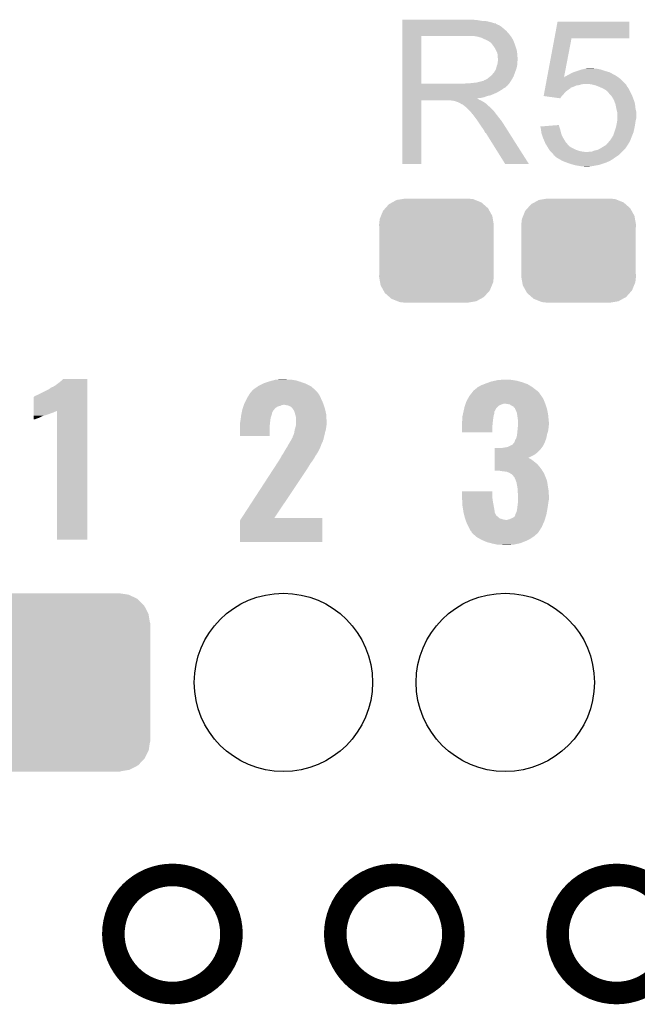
# Model space of a CAD drawing. Extents: x -0.05 to 0.95, y -0.15 to 1.54.
# Tile 19 of 27: x 0.23 to 0.4, y 0.96 to 1.22. Entities that reach past the tile are written whole.
import ezdxf

# ---------------------------------------------------------------- set-up
doc = ezdxf.new("R2010")
doc.units = 0
doc.layers.get('0').update_dxf_attribs({"linetype": 'CONTINUOUS'})
for name, color, linetype in [('AMBIENT_26_CLICK_V100_GKO', 5, 'CONTINUOUS'), ('AMBIENT_26_CLICK_V100_GTO', 14, 'CONTINUOUS'), ('AMBIENT_26_CLICK_V100_GTS', 12, 'CONTINUOUS')]:
    doc.layers.add(name, color=color, linetype=linetype)

# ---------------------------------------------------------------- blocks, each defined once
blk = doc.blocks.new('CUSTOM_62')
for points in [[(-0.01175, 0.01282), (-0.01057, 0.01347), (0.01194, 0.01282), (0.01032, 0.01347)], [(-0.01057, 0.01347), (-0.0092, 0.01369), (0.01032, 0.01347), (0.00976, 0.01369)], [(-0.0092, 0.01369), (-0.00825, 0.01385), (0.00976, 0.01369), (0.00825, 0.01385)], [(-0.01475, 0.00922), (-0.01419, 0.01059), (0.01485, 0.00922), (0.01409, 0.01059)], [(-0.01419, 0.01059), (-0.01358, 0.01127), (0.01409, 0.01059), (0.01371, 0.01127)], [(-0.01358, 0.01127), (-0.01263, 0.01234), (0.01371, 0.01127), (0.01249, 0.01234)], [(-0.01263, 0.01234), (-0.01175, 0.01282), (0.01249, 0.01234), (0.01194, 0.01282)], [(-0.01525, 0.0069), (-0.01508, 0.00841), (0.01525, 0.0069), (0.01499, 0.00841)], [(-0.01508, 0.00841), (-0.01475, 0.00922), (0.01499, 0.00841), (0.01485, 0.00922)], [(-0.0152, 0.00607), (-0.01525, 0.0069), (0.0152, 0.00607), (0.01525, 0.0069)], [(-0.0152, -0.00607), (-0.0152, 0.00607), (0.0152, -0.00607), (0.0152, 0.00607)], [(-0.01525, -0.0069), (-0.0152, -0.00607), (0.01525, -0.0069), (0.0152, -0.00607)], [(-0.01499, -0.00841), (-0.01525, -0.0069), (0.01508, -0.00841), (0.01525, -0.0069)], [(-0.01485, -0.00922), (-0.01499, -0.00841), (0.01475, -0.00922), (0.01508, -0.00841)], [(-0.01409, -0.01059), (-0.01485, -0.00922), (0.01419, -0.01059), (0.01475, -0.00922)], [(-0.01371, -0.01127), (-0.01409, -0.01059), (0.01358, -0.01127), (0.01419, -0.01059)], [(-0.01249, -0.01234), (-0.01371, -0.01127), (0.01263, -0.01234), (0.01358, -0.01127)], [(-0.01194, -0.01282), (-0.01249, -0.01234), (0.01175, -0.01282), (0.01263, -0.01234)], [(-0.01032, -0.01347), (-0.01194, -0.01282), (0.01057, -0.01347), (0.01175, -0.01282)], [(-0.00976, -0.01369), (-0.01032, -0.01347), (0.0092, -0.01369), (0.01057, -0.01347)], [(-0.00825, -0.01385), (-0.00976, -0.01369), (0.00825, -0.01385), (0.0092, -0.01369)]]:
    blk.add_solid(points)
blk = doc.blocks.new('ROUND_32')
blk.add_circle((0, 0), 0.0237)
blk = doc.blocks.new('CUSTOM_35')
for points in [[(-0.0178, 0.02331), (-0.01575, 0.02365), (0.01801, 0.02331), (0.01575, 0.02365)], [(-0.01575, 0.02365), (-0.01575, 0.0237), (0.01575, 0.02365), (0.01575, 0.0237)], [(-0.02202, 0.02046), (-0.02046, 0.02207), (0.02207, 0.02046), (0.02041, 0.02207)], [(-0.02046, 0.02207), (-0.02019, 0.02221), (0.02041, 0.02207), (0.02027, 0.02221)], [(-0.02019, 0.02221), (-0.01823, 0.02324), (0.02027, 0.02221), (0.01815, 0.02324)], [(-0.01823, 0.02324), (-0.0178, 0.02331), (0.01815, 0.02324), (0.01801, 0.02331)], [(-0.0232, 0.01823), (-0.02221, 0.02027), (0.02324, 0.01823), (0.02217, 0.02027)], [(-0.02221, 0.02027), (-0.02202, 0.02046), (0.02217, 0.02027), (0.02207, 0.02046)], [(-0.0237, -0.01575), (-0.0237, 0.01575), (0.0237, -0.01575), (0.0237, 0.01575)], [(-0.02365, 0.01575), (-0.02331, 0.01801), (0.02365, 0.01575), (0.02327, 0.01801)], [(-0.02331, 0.01801), (-0.0232, 0.01823), (0.02327, 0.01801), (0.02324, 0.01823)], [(-0.02327, -0.01801), (-0.02365, -0.01575), (0.02331, -0.01801), (0.02365, -0.01575)], [(-0.02324, -0.01823), (-0.02327, -0.01801), (0.0232, -0.01823), (0.02331, -0.01801)], [(-0.02217, -0.02027), (-0.02324, -0.01823), (0.02221, -0.02027), (0.0232, -0.01823)], [(-0.02207, -0.02046), (-0.02217, -0.02027), (0.02202, -0.02046), (0.02221, -0.02027)], [(-0.02041, -0.02207), (-0.02207, -0.02046), (0.02046, -0.02207), (0.02202, -0.02046)], [(-0.02027, -0.02221), (-0.02041, -0.02207), (0.02019, -0.02221), (0.02046, -0.02207)], [(-0.01815, -0.02324), (-0.02027, -0.02221), (0.01823, -0.02324), (0.02019, -0.02221)], [(-0.01801, -0.02331), (-0.01815, -0.02324), (0.0178, -0.02331), (0.01823, -0.02324)], [(-0.01575, -0.02365), (-0.01801, -0.02331), (0.01575, -0.02365), (0.0178, -0.02331)], [(-0.01575, -0.0237), (-0.01575, -0.02365), (0.01575, -0.0237), (0.01575, -0.02365)]]:
    blk.add_solid(points)

msp = doc.modelspace()

# ---------------------------------------------------------------- linework, layer by layer
at = {"layer": 'AMBIENT_26_CLICK_V100_GKO', "const_width": 0.006}
for points in [[(0.2582, 0.9803, 1), (0.2896, 0.9803, 1)], [(0.3172, 0.9803, 1), (0.3486, 0.9803, 1)], [(0.3763, 0.9803, 1), (0.4077, 0.9803, 1)]]:
    msp.add_lwpolyline(points, format="xyb", close=True, dxfattribs=at)
at = {"layer": 'AMBIENT_26_CLICK_V100_GTO'}
for points in [[(0.335, 1.2233), (0.335, 1.2234), (0.3549, 1.2233), (0.3538, 1.2234)], [(0.335, 1.2231), (0.335, 1.2233), (0.3561, 1.2231), (0.3549, 1.2233)], [(0.335, 1.223), (0.335, 1.2231), (0.3575, 1.223), (0.3561, 1.2231)], [(0.335, 1.2227), (0.335, 1.223), (0.3587, 1.2227), (0.3575, 1.223)], [(0.335, 1.2225), (0.335, 1.2227), (0.3593, 1.2225), (0.3587, 1.2227)], [(0.37546, 1.2184), (0.3763, 1.2229), (0.3954, 1.2184), (0.3954, 1.2229)], [(0.3763, 1.2229), (0.3763, 1.2229), (0.3954, 1.2229), (0.3763, 1.2229)], [(0.335, 1.2224), (0.335, 1.2225), (0.3598, 1.2224), (0.3593, 1.2225)], [(0.335, 1.2223), (0.335, 1.2224), (0.3599, 1.2223), (0.3599, 1.2224)], [(0.335, 1.2224), (0.335, 1.2224), (0.3599, 1.2224), (0.3598, 1.2224)], [(0.335, 1.2221), (0.335, 1.2223), (0.3603, 1.2221), (0.3599, 1.2223)], [(0.335, 1.2219), (0.335, 1.2221), (0.3608, 1.2219), (0.3603, 1.2221)], [(0.335, 1.2215), (0.335, 1.2219), (0.3614, 1.2215), (0.3608, 1.2219)], [(0.335, 1.221), (0.335, 1.2215), (0.362, 1.221), (0.3614, 1.2215)], [(0.335, 1.2204), (0.335, 1.221), (0.3627, 1.2204), (0.362, 1.221)], [(0.335, 1.2196), (0.335, 1.2204), (0.3634, 1.2196), (0.3627, 1.2204)], [(0.335, 1.2191), (0.335, 1.2196), (0.36379, 1.2191), (0.3634, 1.2196)], [(0.335, 1.2064), (0.335, 1.2191), (0.3401, 1.2064), (0.3401, 1.2191)], [(0.335, 1.2191), (0.335, 1.2191), (0.3401, 1.2191), (0.3522, 1.2191)], [(0.355, 1.2189), (0.3537, 1.2191), (0.36394, 1.2189), (0.36379, 1.2191)], [(0.35573, 1.2187), (0.355, 1.2189), (0.3641, 1.2187), (0.36394, 1.2189)], [(0.3561, 1.2186), (0.35573, 1.2187), (0.3641, 1.2186), (0.3641, 1.2187)], [(0.3569, 1.2182), (0.3561, 1.2186), (0.3644, 1.2182), (0.3641, 1.2186)], [(0.3576, 1.2179), (0.3569, 1.2182), (0.36452, 1.2179), (0.3644, 1.2182)], [(0.35793, 1.2177), (0.3576, 1.2179), (0.3646, 1.2177), (0.36452, 1.2179)], [(0.3581, 1.2176), (0.35793, 1.2177), (0.36464, 1.2176), (0.3646, 1.2177)], [(0.3584, 1.2174), (0.3581, 1.2176), (0.36473, 1.2174), (0.36464, 1.2176)], [(0.3588, 1.217), (0.3585, 1.2174), (0.3649, 1.217), (0.36473, 1.2174)], [(0.37353, 1.2081), (0.37546, 1.2184), (0.37802, 1.2081), (0.38, 1.2184)], [(0.37546, 1.2184), (0.37546, 1.2184), (0.38, 1.2184), (0.3954, 1.2184)], [(0.3591, 1.2166), (0.3588, 1.217), (0.36503, 1.2166), (0.3649, 1.217)], [(0.35946, 1.2161), (0.3591, 1.2166), (0.3652, 1.2161), (0.36503, 1.2166)], [(0.3596, 1.2159), (0.35946, 1.2161), (0.36526, 1.2159), (0.3652, 1.2161)], [(0.36, 1.2151), (0.3596, 1.2159), (0.3655, 1.2151), (0.36526, 1.2159)], [(0.3603, 1.2145), (0.36, 1.2151), (0.36556, 1.2145), (0.3655, 1.2151)], [(0.36036, 1.2141), (0.3603, 1.2145), (0.3656, 1.2141), (0.36556, 1.2145)], [(0.3603, 1.2115), (0.36041, 1.2123), (0.3656, 1.2115), (0.3656, 1.2123)], [(0.3604, 1.2138), (0.36036, 1.2141), (0.36562, 1.2138), (0.3656, 1.2141)], [(0.3604, 1.2133), (0.3604, 1.2138), (0.36567, 1.2133), (0.36562, 1.2138)], [(0.3605, 1.213), (0.3604, 1.2133), (0.36569, 1.213), (0.36567, 1.2133)], [(0.36041, 1.2123), (0.36044, 1.2125), (0.3656, 1.2123), (0.3657, 1.2125)], [(0.36044, 1.2125), (0.3605, 1.2129), (0.3657, 1.2125), (0.3657, 1.2129)], [(0.3605, 1.2129), (0.3605, 1.213), (0.3657, 1.2129), (0.36569, 1.213)], [(0.3595, 1.2095), (0.3596, 1.2097), (0.36504, 1.2095), (0.36511, 1.2097)], [(0.3596, 1.2097), (0.3598, 1.21), (0.36511, 1.2097), (0.36522, 1.21)], [(0.3598, 1.21), (0.36, 1.2105), (0.36522, 1.21), (0.3654, 1.2105)], [(0.36, 1.2105), (0.3601, 1.211), (0.3654, 1.2105), (0.3655, 1.211)], [(0.3601, 1.211), (0.3603, 1.2115), (0.3655, 1.211), (0.3656, 1.2115)], [(0.38048, 1.2094), (0.38103, 1.2096), (0.3902, 1.2094), (0.3895, 1.2096)], [(0.38103, 1.2096), (0.3813, 1.2097), (0.3895, 1.2096), (0.38917, 1.2097)], [(0.3813, 1.2097), (0.3822, 1.21), (0.38917, 1.2097), (0.3882, 1.21)], [(0.3822, 1.21), (0.3825, 1.2101), (0.3882, 1.21), (0.3879, 1.2101)], [(0.3825, 1.2101), (0.38293, 1.2102), (0.3879, 1.2101), (0.3876, 1.2102)], [(0.38293, 1.2102), (0.38337, 1.2103), (0.3876, 1.2102), (0.387, 1.2103)], [(0.38337, 1.2103), (0.3838, 1.2104), (0.387, 1.2103), (0.3865, 1.2104)], [(0.3838, 1.2104), (0.3845, 1.2105), (0.3861, 1.2104), (0.3857, 1.2105)], [(0.3548, 1.2067), (0.3564, 1.2071), (0.36363, 1.2067), (0.3639, 1.2071)], [(0.3565, 1.2071), (0.3568, 1.2073), (0.3639, 1.2071), (0.36402, 1.2073)], [(0.3568, 1.2073), (0.3571, 1.2074), (0.36402, 1.2073), (0.36407, 1.2074)], [(0.3571, 1.2074), (0.3575, 1.2076), (0.36407, 1.2074), (0.36419, 1.2076)], [(0.3575, 1.2076), (0.35837, 1.2083), (0.36419, 1.2076), (0.3646, 1.2083)], [(0.35837, 1.2083), (0.3585, 1.2084), (0.3646, 1.2083), (0.36464, 1.2084)], [(0.3585, 1.2084), (0.359, 1.2089), (0.36464, 1.2084), (0.36482, 1.2089)], [(0.359, 1.2089), (0.3594, 1.2094), (0.36482, 1.2089), (0.365, 1.2094)], [(0.3594, 1.2094), (0.3595, 1.2095), (0.365, 1.2094), (0.36504, 1.2095)], [(0.37322, 1.2064), (0.37344, 1.2076), (0.3943, 1.2064), (0.3931, 1.2076)], [(0.37344, 1.2076), (0.37352, 1.20801), (0.3931, 1.2076), (0.39253, 1.20801)], [(0.37352, 1.20801), (0.37353, 1.2081), (0.378, 1.20801), (0.378, 1.2081)], [(0.37353, 1.2081), (0.37353, 1.2081), (0.37806, 1.2081), (0.3781, 1.2081)], [(0.378, 1.20801), (0.37802, 1.2081), (0.39253, 1.20801), (0.3924, 1.2081)], [(0.37802, 1.2081), (0.378, 1.2081), (0.37802, 1.2081), (0.37806, 1.2081)], [(0.3781, 1.2081), (0.3783, 1.2083), (0.3924, 1.2081), (0.39212, 1.2083)], [(0.3783, 1.2083), (0.3786, 1.2084), (0.39212, 1.2083), (0.39198, 1.2084)], [(0.3786, 1.2084), (0.3789, 1.2086), (0.39198, 1.2084), (0.3917, 1.2086)], [(0.3789, 1.2086), (0.3793, 1.2088), (0.3917, 1.2086), (0.3913, 1.2088)], [(0.3793, 1.2088), (0.37966, 1.209), (0.3913, 1.2088), (0.3909, 1.209)], [(0.37966, 1.209), (0.3802, 1.2093), (0.3909, 1.209), (0.39038, 1.2093)], [(0.3802, 1.2093), (0.38048, 1.2094), (0.39038, 1.2093), (0.3902, 1.2094)], [(0.335, 1.206), (0.335, 1.2064), (0.363, 1.206), (0.3634, 1.2064)], [(0.335, 1.2064), (0.335, 1.2064), (0.3515, 1.2064), (0.3401, 1.2064)], [(0.335, 1.2059), (0.335, 1.206), (0.363, 1.2059), (0.363, 1.206)], [(0.335, 1.2053), (0.335, 1.2059), (0.3623, 1.2053), (0.3629, 1.2059)], [(0.335, 1.2059), (0.335, 1.2059), (0.3629, 1.2059), (0.363, 1.2059)], [(0.335, 1.2051), (0.335, 1.2053), (0.3619, 1.2051), (0.3623, 1.2053)], [(0.335, 1.2048), (0.335, 1.2051), (0.3615, 1.2048), (0.3619, 1.2051)], [(0.335, 1.2042), (0.335, 1.2048), (0.3605, 1.2042), (0.3615, 1.2048)], [(0.3515, 1.2064), (0.3522, 1.2065), (0.3634, 1.2064), (0.3635, 1.2065)], [(0.353, 1.2065), (0.3548, 1.2067), (0.3635, 1.2065), (0.36363, 1.2067)], [(0.37279, 1.2041), (0.37286, 1.2045), (0.3783, 1.2041), (0.3788, 1.2045)], [(0.37286, 1.2045), (0.37297, 1.2051), (0.3788, 1.2045), (0.3796, 1.2051)], [(0.37297, 1.2051), (0.37299, 1.2052), (0.3796, 1.2051), (0.3798, 1.2052)], [(0.37299, 1.2052), (0.37301, 1.2053), (0.3798, 1.2052), (0.3798, 1.2053)], [(0.37301, 1.2053), (0.37307, 1.2056), (0.3798, 1.2053), (0.3806, 1.2056)], [(0.37307, 1.2056), (0.37312, 1.2059), (0.3806, 1.2056), (0.3813, 1.2059)], [(0.37312, 1.2059), (0.37314, 1.206), (0.3813, 1.2059), (0.382, 1.206)], [(0.37314, 1.206), (0.37318, 1.2062), (0.382, 1.206), (0.3826, 1.2062)], [(0.37318, 1.2062), (0.3732, 1.2063), (0.3826, 1.2062), (0.3832, 1.2063)], [(0.3732, 1.2063), (0.37322, 1.2064), (0.39437, 1.2063), (0.3943, 1.2064)], [(0.3853, 1.2062), (0.3847, 1.2063), (0.39445, 1.2062), (0.39437, 1.2063)], [(0.3861, 1.206), (0.3853, 1.2062), (0.3946, 1.206), (0.39445, 1.2062)], [(0.3865, 1.2059), (0.3861, 1.206), (0.39465, 1.2059), (0.3946, 1.206)], [(0.38725, 1.2056), (0.3865, 1.2059), (0.3948, 1.2056), (0.39465, 1.2059)], [(0.3875, 1.2055), (0.38725, 1.2056), (0.39488, 1.2055), (0.3948, 1.2056)], [(0.3884, 1.2051), (0.3875, 1.2055), (0.3952, 1.2051), (0.39488, 1.2055)], [(0.3891, 1.2047), (0.3884, 1.2051), (0.3954, 1.2047), (0.3952, 1.2051)], [(0.3896, 1.2043), (0.3891, 1.2047), (0.3956, 1.2043), (0.3954, 1.2047)], [(0.3898, 1.204), (0.3896, 1.2043), (0.39575, 1.204), (0.3956, 1.2043)], [(0.335, 1.2039), (0.335, 1.2042), (0.3599, 1.2039), (0.3605, 1.2042)], [(0.335, 1.2033), (0.335, 1.2039), (0.3585, 1.2033), (0.3599, 1.2039)], [(0.335, 1.2031), (0.335, 1.2033), (0.3576, 1.2031), (0.3585, 1.2033)], [(0.335, 1.2028), (0.335, 1.2031), (0.3568, 1.2028), (0.3576, 1.2031)], [(0.335, 1.2026), (0.335, 1.2028), (0.3559, 1.2026), (0.3568, 1.2028)], [(0.335, 1.2025), (0.335, 1.2026), (0.3549, 1.2025), (0.3559, 1.2026)], [(0.335, 1.2024), (0.335, 1.2025), (0.355, 1.2024), (0.3549, 1.2025)], [(0.335, 1.2023), (0.335, 1.2024), (0.3552, 1.2023), (0.355, 1.2024)], [(0.335, 1.2021), (0.335, 1.2023), (0.3555, 1.2021), (0.3552, 1.2023)], [(0.335, 1.202), (0.335, 1.2021), (0.35575, 1.202), (0.3555, 1.2021)], [(0.335, 1.185), (0.335, 1.202), (0.3401, 1.185), (0.3401, 1.202)], [(0.335, 1.202), (0.335, 1.202), (0.3401, 1.202), (0.3477, 1.202)], [(0.3481, 1.2019), (0.3477, 1.202), (0.356, 1.2019), (0.35575, 1.202)], [(0.3487, 1.2018), (0.3486, 1.2019), (0.35617, 1.2018), (0.356, 1.2019)], [(0.35, 1.2014), (0.3488, 1.2018), (0.35683, 1.2014), (0.35617, 1.2018)], [(0.3726, 1.2031), (0.37269, 1.2036), (0.3774, 1.2031), (0.3779, 1.2036)], [(0.377, 1.2025), (0.37261, 1.2031), (0.377, 1.2025), (0.3774, 1.2031)], [(0.37269, 1.2036), (0.37279, 1.2041), (0.3779, 1.2036), (0.3783, 1.2041)], [(0.3899, 1.2039), (0.3899, 1.204), (0.3958, 1.2039), (0.39575, 1.204)], [(0.39043, 1.2033), (0.3899, 1.2039), (0.3961, 1.2033), (0.3958, 1.2039)], [(0.3907, 1.203), (0.39043, 1.2033), (0.39621, 1.203), (0.3961, 1.2033)], [(0.3913, 1.202), (0.3907, 1.203), (0.39659, 1.202), (0.39621, 1.203)], [(0.39141, 1.2017), (0.3913, 1.202), (0.3967, 1.2017), (0.39659, 1.202)], [(0.3917, 1.2009), (0.39141, 1.2017), (0.3969, 1.2009), (0.3967, 1.2017)], [(0.3502, 1.2013), (0.35, 1.2014), (0.357, 1.2013), (0.35683, 1.2014)], [(0.3504, 1.2012), (0.3502, 1.2013), (0.35713, 1.2012), (0.357, 1.2013)], [(0.3507, 1.201), (0.3504, 1.2012), (0.35737, 1.201), (0.35713, 1.2012)], [(0.3509, 1.2009), (0.3507, 1.201), (0.3575, 1.2009), (0.35737, 1.201)], [(0.3511, 1.2008), (0.351, 1.2009), (0.3576, 1.2008), (0.3575, 1.2009)], [(0.3515, 1.2005), (0.3511, 1.2008), (0.3579, 1.2005), (0.3576, 1.2008)], [(0.35163, 1.2004), (0.3515, 1.2005), (0.358, 1.2004), (0.3579, 1.2005)], [(0.35188, 1.2002), (0.35163, 1.2004), (0.3583, 1.2002), (0.358, 1.2004)], [(0.352, 1.2001), (0.35188, 1.2002), (0.3584, 1.2001), (0.3583, 1.2002)], [(0.3529, 1.1992), (0.352, 1.2001), (0.3593, 1.1992), (0.3584, 1.2001)], [(0.3532, 1.1989), (0.3529, 1.1992), (0.35952, 1.1989), (0.3593, 1.1992)], [(0.3919, 1.1999), (0.3917, 1.2009), (0.397, 1.1999), (0.3969, 1.2009)], [(0.3921, 1.199), (0.3919, 1.1999), (0.3972, 1.199), (0.397, 1.1999)], [(0.3535, 1.1985), (0.3532, 1.1989), (0.35983, 1.1985), (0.35952, 1.1989)], [(0.35355, 1.1984), (0.3535, 1.1985), (0.3599, 1.1984), (0.35983, 1.1985)], [(0.3536, 1.1983), (0.35355, 1.1984), (0.35998, 1.1983), (0.3599, 1.1984)], [(0.3543, 1.1975), (0.3537, 1.1983), (0.3606, 1.1975), (0.35998, 1.1983)], [(0.3549, 1.1967), (0.3543, 1.1975), (0.36124, 1.1967), (0.3606, 1.1975)], [(0.35503, 1.1965), (0.3549, 1.1967), (0.3614, 1.1965), (0.36124, 1.1967)], [(0.35577, 1.1954), (0.35503, 1.1965), (0.3621, 1.1954), (0.3614, 1.1965)], [(0.3922, 1.1986), (0.3921, 1.199), (0.3972, 1.1986), (0.3972, 1.199)], [(0.39211, 1.1962), (0.39219, 1.1967), (0.397, 1.1962), (0.3971, 1.1967)], [(0.39219, 1.1967), (0.3922, 1.1968), (0.3971, 1.1967), (0.39713, 1.1968)], [(0.3922, 1.1971), (0.3922, 1.1986), (0.3972, 1.1971), (0.3972, 1.1986)], [(0.3922, 1.1968), (0.3922, 1.1971), (0.39713, 1.1968), (0.3972, 1.1971)], [(0.3561, 1.1949), (0.35577, 1.1954), (0.36242, 1.1949), (0.3621, 1.1954)], [(0.3566, 1.1942), (0.3561, 1.1949), (0.36286, 1.1942), (0.36242, 1.1949)], [(0.357, 1.1935), (0.3566, 1.1942), (0.36331, 1.1935), (0.36286, 1.1942)], [(0.3717, 1.195), (0.37296, 1.1951), (0.37673, 1.195), (0.3767, 1.1951)], [(0.3719, 1.1942), (0.3717, 1.195), (0.377, 1.1942), (0.37673, 1.195)], [(0.37199, 1.1934), (0.3719, 1.1942), (0.3772, 1.1934), (0.377, 1.1942)], [(0.37296, 1.1951), (0.3767, 1.1954), (0.3767, 1.1951), (0.3767, 1.1954)], [(0.3914, 1.1935), (0.3918, 1.1947), (0.3965, 1.1935), (0.39676, 1.1947)], [(0.3918, 1.1947), (0.39184, 1.1949), (0.39676, 1.1947), (0.3968, 1.1949)], [(0.39184, 1.1949), (0.39197, 1.1955), (0.3968, 1.1949), (0.3969, 1.1955)], [(0.39197, 1.1955), (0.3921, 1.1961), (0.3969, 1.1955), (0.39699, 1.1961)], [(0.3921, 1.1961), (0.39211, 1.1962), (0.39699, 1.1961), (0.397, 1.1962)], [(0.3571, 1.1933), (0.357, 1.1935), (0.36343, 1.1933), (0.36331, 1.1935)], [(0.3573, 1.1932), (0.3571, 1.1933), (0.3635, 1.1932), (0.36343, 1.1933)], [(0.3574, 1.193), (0.3573, 1.1932), (0.36362, 1.193), (0.3635, 1.1932)], [(0.3624, 1.185), (0.3574, 1.193), (0.3687, 1.185), (0.36362, 1.193)], [(0.372, 1.1933), (0.37199, 1.1934), (0.37723, 1.1933), (0.3772, 1.1934)], [(0.37227, 1.1925), (0.372, 1.1933), (0.3775, 1.1925), (0.37723, 1.1933)], [(0.3725, 1.1918), (0.37227, 1.1925), (0.37789, 1.1918), (0.3775, 1.1925)], [(0.37259, 1.1916), (0.3725, 1.1918), (0.378, 1.1916), (0.37789, 1.1918)], [(0.37293, 1.1908), (0.37259, 1.1916), (0.3785, 1.1908), (0.378, 1.1916)], [(0.3899, 1.1909), (0.3902, 1.1912), (0.39543, 1.1909), (0.3956, 1.1912)], [(0.3902, 1.1912), (0.3906, 1.1918), (0.3956, 1.1912), (0.39582, 1.1918)], [(0.3906, 1.1918), (0.39072, 1.192), (0.39582, 1.1918), (0.3959, 1.192)], [(0.39072, 1.192), (0.3911, 1.1926), (0.3959, 1.192), (0.39614, 1.1926)], [(0.3911, 1.1926), (0.3914, 1.1935), (0.39614, 1.1926), (0.3965, 1.1935)], [(0.3731, 1.1904), (0.37293, 1.1908), (0.37885, 1.1904), (0.3785, 1.1908)], [(0.37337, 1.19), (0.3731, 1.1904), (0.3792, 1.19), (0.37885, 1.1904)], [(0.3735, 1.1898), (0.37337, 1.19), (0.3794, 1.1898), (0.3792, 1.19)], [(0.37356, 1.1897), (0.3735, 1.1898), (0.3795, 1.1897), (0.3794, 1.1898)], [(0.37374, 1.1894), (0.37356, 1.1897), (0.38, 1.1894), (0.3795, 1.1897)], [(0.3741, 1.1888), (0.37374, 1.1894), (0.3812, 1.1888), (0.38, 1.1894)], [(0.37433, 1.1885), (0.3741, 1.1888), (0.3821, 1.1885), (0.3812, 1.1888)], [(0.3853, 1.1883), (0.3861, 1.1886), (0.3935, 1.1883), (0.3938, 1.1886)], [(0.3861, 1.1886), (0.387, 1.1888), (0.3938, 1.1886), (0.394, 1.1888)], [(0.387, 1.1888), (0.38736, 1.189), (0.394, 1.1888), (0.3942, 1.189)], [(0.38736, 1.189), (0.3879, 1.1893), (0.3942, 1.189), (0.39441, 1.1893)], [(0.3879, 1.1893), (0.38857, 1.1897), (0.39441, 1.1893), (0.3947, 1.1897)], [(0.38857, 1.1897), (0.3889, 1.1899), (0.3947, 1.1897), (0.39482, 1.1899)], [(0.3889, 1.1899), (0.3894, 1.1903), (0.39482, 1.1899), (0.39508, 1.1903)], [(0.3894, 1.1903), (0.38956, 1.1905), (0.39508, 1.1903), (0.3952, 1.1905)], [(0.38956, 1.1905), (0.3898, 1.1908), (0.3952, 1.1905), (0.39537, 1.1908)], [(0.3899, 1.1908), (0.3899, 1.1909), (0.39537, 1.1908), (0.39543, 1.1909)], [(0.3744, 1.1884), (0.37433, 1.1885), (0.38255, 1.1884), (0.3821, 1.1885)], [(0.3745, 1.1883), (0.3744, 1.1884), (0.383, 1.1883), (0.38255, 1.1884)], [(0.3746, 1.1882), (0.3745, 1.1883), (0.3841, 1.1882), (0.383, 1.1883)], [(0.3752, 1.1876), (0.3746, 1.1882), (0.3928, 1.1876), (0.3934, 1.1882)], [(0.37523, 1.1875), (0.3752, 1.1876), (0.3927, 1.1875), (0.3928, 1.1876)], [(0.3753, 1.1873), (0.37523, 1.1875), (0.3924, 1.1873), (0.3927, 1.1875)], [(0.3755, 1.1872), (0.3754, 1.1873), (0.39225, 1.1872), (0.3924, 1.1873)], [(0.3761, 1.1867), (0.3755, 1.1872), (0.3915, 1.1867), (0.39225, 1.1872)], [(0.37698, 1.1862), (0.3761, 1.1867), (0.3908, 1.1862), (0.3915, 1.1867)], [(0.3775, 1.1859), (0.37698, 1.1862), (0.39027, 1.1859), (0.3908, 1.1862)], [(0.3844, 1.1882), (0.3846, 1.1883), (0.3934, 1.1882), (0.3935, 1.1883)], [(0.3687, 1.185), (0.3687, 1.185), (0.3687, 1.185), (0.3624, 1.185)], [(0.37773, 1.1858), (0.3775, 1.1859), (0.3901, 1.1858), (0.39027, 1.1859)], [(0.3782, 1.1856), (0.37773, 1.1858), (0.38965, 1.1856), (0.3901, 1.1858)], [(0.37876, 1.1854), (0.3782, 1.1856), (0.3892, 1.1854), (0.38965, 1.1856)], [(0.3796, 1.1851), (0.37876, 1.1854), (0.3883, 1.1851), (0.3892, 1.1854)], [(0.38065, 1.1848), (0.3796, 1.1851), (0.3874, 1.1848), (0.3883, 1.1851)], [(0.381, 1.1847), (0.38065, 1.1848), (0.38685, 1.1847), (0.3874, 1.1848)], [(0.3822, 1.1845), (0.381, 1.1847), (0.38575, 1.1845), (0.38685, 1.1847)], [(0.3827, 1.1844), (0.3822, 1.1845), (0.3852, 1.1844), (0.38575, 1.1845)], [(0.3836, 1.1843), (0.3832, 1.1844), (0.3841, 1.1843), (0.3852, 1.1844)], [(0.2417, 1.1256), (0.2422, 1.1258), (0.2513, 1.1256), (0.2513, 1.1258)], [(0.2422, 1.1258), (0.2427, 1.1261), (0.2513, 1.1258), (0.2513, 1.1261)], [(0.2427, 1.1261), (0.2439, 1.127), (0.2513, 1.1261), (0.2513, 1.127)], [(0.2439, 1.127), (0.2445, 1.1275), (0.2513, 1.127), (0.2513, 1.1275)], [(0.2445, 1.1275), (0.2449, 1.1279), (0.2513, 1.1275), (0.2513, 1.1279)], [(0.2449, 1.1279), (0.2449, 1.1279), (0.2513, 1.1279), (0.2449, 1.1279)], [(0.2959, 1.1254), (0.29661, 1.1259), (0.31135, 1.1254), (0.3108, 1.1259)], [(0.29661, 1.1259), (0.2969, 1.1261), (0.3108, 1.1259), (0.3104, 1.1261)], [(0.2969, 1.1261), (0.2979, 1.1266), (0.3104, 1.1261), (0.3094, 1.1266)], [(0.2979, 1.1266), (0.2981, 1.1267), (0.3094, 1.1266), (0.30912, 1.1267)], [(0.2981, 1.1267), (0.2993, 1.1271), (0.30912, 1.1267), (0.308, 1.1271)], [(0.2993, 1.1271), (0.2996, 1.1272), (0.308, 1.1271), (0.30768, 1.1272)], [(0.2996, 1.1272), (0.30068, 1.1275), (0.30768, 1.1272), (0.3067, 1.1275)], [(0.30068, 1.1275), (0.3014, 1.1277), (0.3067, 1.1275), (0.3054, 1.1277)], [(0.3014, 1.1277), (0.3035, 1.1278), (0.3044, 1.1277), (0.304, 1.1278)], [(0.3551, 1.1257), (0.356, 1.1262), (0.3696, 1.1257), (0.36879, 1.1262)], [(0.356, 1.1262), (0.35678, 1.1265), (0.36879, 1.1262), (0.3683, 1.1265)], [(0.35678, 1.1265), (0.3573, 1.1267), (0.3683, 1.1265), (0.36774, 1.1267)], [(0.3573, 1.1267), (0.35814, 1.127), (0.36774, 1.1267), (0.3669, 1.127)], [(0.35814, 1.127), (0.3587, 1.1272), (0.3669, 1.127), (0.3662, 1.1272)], [(0.3587, 1.1272), (0.3596, 1.1274), (0.3662, 1.1272), (0.3655, 1.1274)], [(0.3596, 1.1274), (0.3605, 1.1276), (0.3655, 1.1274), (0.3643, 1.1276)], [(0.3605, 1.1276), (0.3624, 1.1277), (0.3643, 1.1276), (0.3633, 1.1277)], [(0.2371, 1.1231), (0.2373, 1.1233), (0.2513, 1.1231), (0.2513, 1.1233)], [(0.2373, 1.1233), (0.2377, 1.1235), (0.2513, 1.1233), (0.2513, 1.1235)], [(0.2377, 1.1235), (0.2382, 1.1237), (0.2513, 1.1235), (0.2513, 1.1237)], [(0.2382, 1.1237), (0.2404, 1.1248), (0.2513, 1.1237), (0.2513, 1.1248)], [(0.2404, 1.1248), (0.2413, 1.1253), (0.2513, 1.1248), (0.2513, 1.1253)], [(0.2413, 1.1253), (0.2414, 1.1254), (0.2513, 1.1253), (0.2513, 1.1254)], [(0.2414, 1.1254), (0.2417, 1.1256), (0.2513, 1.1254), (0.2513, 1.1256)], [(0.2938, 1.1229), (0.29431, 1.1237), (0.3133, 1.1229), (0.3129, 1.1237)], [(0.29431, 1.1237), (0.2947, 1.1243), (0.3129, 1.1237), (0.31247, 1.1243)], [(0.2947, 1.1243), (0.2948, 1.1244), (0.31247, 1.1243), (0.3124, 1.1244)], [(0.2948, 1.1244), (0.2949, 1.1245), (0.3124, 1.1244), (0.3123, 1.1245)], [(0.2949, 1.1245), (0.2952, 1.1249), (0.3123, 1.1245), (0.3119, 1.1249)], [(0.2952, 1.1249), (0.2959, 1.1254), (0.3119, 1.1249), (0.31135, 1.1254)], [(0.35244, 1.1226), (0.3529, 1.1234), (0.3725, 1.1226), (0.37197, 1.1234)], [(0.3529, 1.1234), (0.35298, 1.1235), (0.37197, 1.1234), (0.3719, 1.1235)], [(0.35298, 1.1235), (0.35352, 1.1242), (0.3719, 1.1235), (0.3714, 1.1242)], [(0.35352, 1.1242), (0.3539, 1.1247), (0.3714, 1.1242), (0.3709, 1.1247)], [(0.3539, 1.1247), (0.354, 1.1248), (0.3709, 1.1247), (0.37077, 1.1248)], [(0.354, 1.1248), (0.3545, 1.1252), (0.37077, 1.1248), (0.37025, 1.1252)], [(0.3545, 1.1252), (0.3551, 1.1257), (0.37025, 1.1252), (0.3696, 1.1257)], [(0.237, 1.1194), (0.237, 1.1231), (0.2513, 1.1194), (0.2513, 1.1231)], [(0.29263, 1.1202), (0.29277, 1.1206), (0.3014, 1.1202), (0.302, 1.1206)], [(0.29277, 1.1206), (0.2928, 1.1207), (0.302, 1.1206), (0.3025, 1.1207)], [(0.2928, 1.1207), (0.29287, 1.1209), (0.3025, 1.1207), (0.3029, 1.1209)], [(0.29287, 1.1209), (0.2929, 1.121), (0.3029, 1.1209), (0.3034, 1.121)], [(0.2929, 1.121), (0.293, 1.1213), (0.31411, 1.121), (0.31401, 1.1213)], [(0.293, 1.1213), (0.29315, 1.1216), (0.31401, 1.1213), (0.3139, 1.1216)], [(0.29315, 1.1216), (0.2937, 1.1227), (0.3139, 1.1216), (0.3134, 1.1227)], [(0.2937, 1.1227), (0.2938, 1.1229), (0.3134, 1.1227), (0.3133, 1.1229)], [(0.3047, 1.1208), (0.3037, 1.121), (0.31419, 1.1208), (0.31411, 1.121)], [(0.3054, 1.1205), (0.3047, 1.1208), (0.31429, 1.1205), (0.31419, 1.1208)], [(0.35151, 1.1202), (0.3516, 1.1206), (0.3601, 1.1202), (0.3605, 1.1206)], [(0.3516, 1.1206), (0.35171, 1.1209), (0.3605, 1.1206), (0.3609, 1.1209)], [(0.35171, 1.1209), (0.35178, 1.1211), (0.3609, 1.1209), (0.3614, 1.1211)], [(0.35178, 1.1211), (0.35185, 1.1213), (0.3614, 1.1211), (0.362, 1.1213)], [(0.35185, 1.1213), (0.35189, 1.1214), (0.37303, 1.1213), (0.373, 1.1214)], [(0.35185, 1.1213), (0.35185, 1.1213), (0.362, 1.1213), (0.3624, 1.1213)], [(0.35189, 1.1214), (0.3521, 1.122), (0.373, 1.1214), (0.37275, 1.122)], [(0.3521, 1.122), (0.35244, 1.1226), (0.37275, 1.122), (0.3725, 1.1226)], [(0.3636, 1.1211), (0.3624, 1.1213), (0.3731, 1.1211), (0.37303, 1.1213)], [(0.364, 1.1208), (0.3636, 1.1211), (0.3732, 1.1208), (0.3731, 1.1211)], [(0.3645, 1.1206), (0.364, 1.1208), (0.37327, 1.1206), (0.3732, 1.1208)], [(0.3647, 1.1203), (0.3645, 1.1206), (0.37337, 1.1203), (0.37327, 1.1206)], [(0.237, 1.1192), (0.237, 1.1194), (0.2428, 1.1192), (0.2432, 1.1194)], [(0.237, 1.1191), (0.237, 1.1192), (0.2425, 1.1191), (0.2428, 1.1192)], [(0.237, 1.1189), (0.237, 1.1191), (0.2421, 1.1189), (0.2425, 1.1191)], [(0.237, 1.1187), (0.237, 1.1189), (0.2415, 1.1187), (0.2421, 1.1189)], [(0.237, 1.1184), (0.237, 1.1187), (0.2407, 1.1184), (0.2415, 1.1187)], [(0.237, 1.1181), (0.237, 1.1184), (0.2397, 1.1181), (0.2407, 1.1184)], [(0.237, 1.118), (0.237, 1.1181), (0.2394, 1.118), (0.2397, 1.1181)], [(0.237, 1.1176), (0.237, 1.118), (0.2386, 1.1176), (0.2394, 1.118)], [(0.2432, 1.0851), (0.2432, 1.1194), (0.2513, 1.0851), (0.2513, 1.1194)], [(0.29208, 1.1174), (0.29217, 1.1181), (0.3, 1.1174), (0.3002, 1.1181)], [(0.29217, 1.1181), (0.2922, 1.1183), (0.3002, 1.1181), (0.30028, 1.1183)], [(0.2922, 1.1183), (0.29226, 1.1186), (0.30028, 1.1183), (0.3004, 1.1186)], [(0.29226, 1.1186), (0.29232, 1.1189), (0.3004, 1.1186), (0.3004, 1.1189)], [(0.29232, 1.1189), (0.29238, 1.1192), (0.3004, 1.1189), (0.3006, 1.1192)], [(0.29238, 1.1192), (0.2924, 1.1193), (0.3006, 1.1192), (0.3006, 1.1193)], [(0.2924, 1.1193), (0.2925, 1.1198), (0.3006, 1.1193), (0.301, 1.1198)], [(0.2925, 1.1198), (0.29263, 1.1202), (0.301, 1.1198), (0.3014, 1.1202)], [(0.3057, 1.1202), (0.3054, 1.1205), (0.3144, 1.1202), (0.31429, 1.1205)], [(0.3059, 1.12), (0.3057, 1.1202), (0.31445, 1.12), (0.3144, 1.1202)], [(0.3059, 1.1199), (0.3059, 1.12), (0.31447, 1.1199), (0.31445, 1.12)], [(0.3062, 1.1195), (0.3059, 1.1199), (0.31456, 1.1195), (0.31447, 1.1199)], [(0.3064, 1.119), (0.3062, 1.1195), (0.31468, 1.119), (0.31456, 1.1195)], [(0.30654, 1.1185), (0.3064, 1.119), (0.3148, 1.1185), (0.31468, 1.119)], [(0.3067, 1.1179), (0.30654, 1.1185), (0.31483, 1.1179), (0.3148, 1.1185)], [(0.3068, 1.1175), (0.3067, 1.1179), (0.31485, 1.1175), (0.31483, 1.1179)], [(0.351, 1.1179), (0.35105, 1.1181), (0.35927, 1.1179), (0.3593, 1.1181)], [(0.351, 1.1174), (0.351, 1.1179), (0.3592, 1.1174), (0.35927, 1.1179)], [(0.35105, 1.1181), (0.35118, 1.1187), (0.3593, 1.1181), (0.3595, 1.1187)], [(0.35118, 1.1187), (0.3513, 1.1192), (0.3595, 1.1187), (0.3595, 1.1192)], [(0.3513, 1.1192), (0.35136, 1.1195), (0.3595, 1.1192), (0.3597, 1.1195)], [(0.35136, 1.1195), (0.35141, 1.1197), (0.3597, 1.1195), (0.3598, 1.1197)], [(0.35141, 1.1197), (0.35143, 1.1198), (0.3598, 1.1197), (0.3598, 1.1198)], [(0.35143, 1.1198), (0.35151, 1.1202), (0.3598, 1.1198), (0.3601, 1.1202)], [(0.3649, 1.1202), (0.3647, 1.1203), (0.3734, 1.1202), (0.37337, 1.1203)], [(0.365, 1.12), (0.3649, 1.1202), (0.37347, 1.12), (0.3734, 1.1202)], [(0.365, 1.1199), (0.365, 1.12), (0.3735, 1.1199), (0.37347, 1.12)], [(0.3653, 1.1193), (0.365, 1.1199), (0.37361, 1.1193), (0.3735, 1.1199)], [(0.3655, 1.1188), (0.3653, 1.1193), (0.37371, 1.1188), (0.37361, 1.1193)], [(0.36557, 1.1183), (0.3655, 1.1188), (0.3738, 1.1183), (0.37371, 1.1188)], [(0.3657, 1.1174), (0.36557, 1.1183), (0.37389, 1.1174), (0.3738, 1.1183)], [(0.237, 1.1173), (0.237, 1.1176), (0.2377, 1.1173), (0.2386, 1.1176)], [(0.237, 1.1171), (0.237, 1.1173), (0.2373, 1.1171), (0.2377, 1.1173)], [(0.2919, 1.1163), (0.29196, 1.1166), (0.29987, 1.1163), (0.2999, 1.1166)], [(0.2919, 1.1157), (0.2919, 1.1163), (0.2998, 1.1157), (0.29987, 1.1163)], [(0.2919, 1.1127), (0.2919, 1.1157), (0.2998, 1.1127), (0.2998, 1.1157)], [(0.29196, 1.1166), (0.292, 1.1168), (0.2999, 1.1166), (0.29992, 1.1168)], [(0.292, 1.1168), (0.29208, 1.1174), (0.29992, 1.1168), (0.3, 1.1174)], [(0.30662, 1.1151), (0.30678, 1.1157), (0.3148, 1.1151), (0.3149, 1.1157)], [(0.30678, 1.1157), (0.3068, 1.1158), (0.3149, 1.1157), (0.3149, 1.1158)], [(0.3068, 1.1166), (0.3068, 1.1175), (0.3149, 1.1166), (0.31485, 1.1175)], [(0.3068, 1.1158), (0.3068, 1.1166), (0.3149, 1.1158), (0.3149, 1.1166)], [(0.3509, 1.1165), (0.35092, 1.1166), (0.35909, 1.1165), (0.3591, 1.1166)], [(0.3509, 1.1156), (0.3509, 1.1165), (0.359, 1.1156), (0.35909, 1.1165)], [(0.3509, 1.1137), (0.3509, 1.1156), (0.359, 1.1137), (0.359, 1.1156)], [(0.35092, 1.1166), (0.351, 1.1169), (0.3591, 1.1166), (0.35914, 1.1169)], [(0.351, 1.1169), (0.351, 1.1174), (0.35914, 1.1169), (0.3592, 1.1174)], [(0.3658, 1.1168), (0.3657, 1.1174), (0.37395, 1.1168), (0.37389, 1.1174)], [(0.3657, 1.1147), (0.36579, 1.1157), (0.37388, 1.1147), (0.374, 1.1157)], [(0.36579, 1.1157), (0.3658, 1.1158), (0.374, 1.1157), (0.374, 1.1158)], [(0.3658, 1.1163), (0.3658, 1.1168), (0.374, 1.1163), (0.37395, 1.1168)], [(0.3658, 1.1158), (0.3658, 1.1163), (0.374, 1.1158), (0.374, 1.1163)], [(0.3059, 1.1126), (0.3061, 1.113), (0.31424, 1.1126), (0.31434, 1.113)], [(0.3061, 1.113), (0.3063, 1.1136), (0.31434, 1.113), (0.31448, 1.1136)], [(0.3063, 1.1136), (0.30631, 1.1137), (0.31448, 1.1136), (0.3145, 1.1137)], [(0.30631, 1.1137), (0.3064, 1.1143), (0.3145, 1.1137), (0.31467, 1.1143)], [(0.3064, 1.1143), (0.30643, 1.1144), (0.31467, 1.1143), (0.3147, 1.1144)], [(0.30643, 1.1144), (0.3066, 1.115), (0.3147, 1.1144), (0.31479, 1.115)], [(0.3066, 1.115), (0.30662, 1.1151), (0.31479, 1.115), (0.3148, 1.1151)], [(0.3653, 1.1121), (0.3655, 1.1128), (0.3733, 1.1121), (0.37344, 1.1128)], [(0.3655, 1.1128), (0.36553, 1.1131), (0.37344, 1.1128), (0.3735, 1.1131)], [(0.36553, 1.1131), (0.3656, 1.1137), (0.3735, 1.1131), (0.37368, 1.1137)], [(0.3656, 1.1137), (0.36564, 1.1141), (0.37368, 1.1137), (0.3738, 1.1141)], [(0.36564, 1.1141), (0.3657, 1.1147), (0.3738, 1.1141), (0.37388, 1.1147)], [(0.3044, 1.1098), (0.3049, 1.1107), (0.31325, 1.1098), (0.3136, 1.1107)], [(0.3049, 1.1107), (0.30527, 1.1113), (0.3136, 1.1107), (0.3139, 1.1113)], [(0.30527, 1.1113), (0.3054, 1.1115), (0.3139, 1.1113), (0.31395, 1.1115)], [(0.3054, 1.1115), (0.3055, 1.1117), (0.31395, 1.1115), (0.314, 1.1117)], [(0.3055, 1.1117), (0.3056, 1.1119), (0.314, 1.1117), (0.3141, 1.1119)], [(0.3056, 1.1119), (0.30565, 1.112), (0.3141, 1.1119), (0.3141, 1.112)], [(0.30565, 1.112), (0.3058, 1.1123), (0.3141, 1.112), (0.31417, 1.1123)], [(0.3059, 1.1123), (0.3059, 1.1126), (0.31417, 1.1123), (0.31424, 1.1126)], [(0.3635, 1.11), (0.3643, 1.1104), (0.3724, 1.11), (0.3726, 1.1104)], [(0.3643, 1.1104), (0.3647, 1.1109), (0.3726, 1.1104), (0.37285, 1.1109)], [(0.3647, 1.1109), (0.3648, 1.111), (0.37285, 1.1109), (0.3729, 1.111)], [(0.3648, 1.111), (0.3649, 1.1112), (0.3729, 1.111), (0.37297, 1.1112)], [(0.3649, 1.1112), (0.365, 1.1116), (0.37297, 1.1112), (0.37312, 1.1116)], [(0.365, 1.1116), (0.3653, 1.1121), (0.37312, 1.1116), (0.3733, 1.1121)], [(0.3029, 1.1074), (0.3032, 1.1078), (0.3119, 1.1074), (0.3122, 1.1078)], [(0.3032, 1.1078), (0.30332, 1.108), (0.3122, 1.1078), (0.3123, 1.108)], [(0.30332, 1.108), (0.30338, 1.1081), (0.3123, 1.108), (0.3124, 1.1081)], [(0.30338, 1.1081), (0.3035, 1.1083), (0.3124, 1.1081), (0.31251, 1.1083)], [(0.3035, 1.1083), (0.3039, 1.109), (0.31251, 1.1083), (0.31288, 1.109)], [(0.3039, 1.109), (0.30415, 1.1094), (0.31288, 1.109), (0.3131, 1.1094)], [(0.30415, 1.1094), (0.3044, 1.1098), (0.3131, 1.1094), (0.31325, 1.1098)], [(0.3596, 1.1092), (0.3596, 1.1095), (0.3718, 1.1092), (0.37202, 1.1095)], [(0.3596, 1.1082), (0.3596, 1.1092), (0.3708, 1.1082), (0.3718, 1.1092)], [(0.3596, 1.1077), (0.3596, 1.1082), (0.3701, 1.1077), (0.3708, 1.1082)], [(0.3596, 1.1069), (0.3596, 1.1077), (0.3685, 1.1069), (0.3701, 1.1077)], [(0.3614, 1.1095), (0.3619, 1.1096), (0.37202, 1.1095), (0.3721, 1.1096)], [(0.3619, 1.1096), (0.3631, 1.1098), (0.3721, 1.1096), (0.37223, 1.1098)], [(0.3631, 1.1098), (0.3633, 1.1099), (0.37223, 1.1098), (0.3723, 1.1099)], [(0.3633, 1.1099), (0.3635, 1.11), (0.3723, 1.1099), (0.3724, 1.11)], [(0.30107, 1.1044), (0.30171, 1.1054), (0.31, 1.1044), (0.3106, 1.1054)], [(0.30171, 1.1054), (0.30223, 1.1062), (0.3106, 1.1054), (0.3112, 1.1062)], [(0.30223, 1.1062), (0.3023, 1.1063), (0.3112, 1.1062), (0.31127, 1.1063)], [(0.3023, 1.1063), (0.3026, 1.1068), (0.31127, 1.1063), (0.3116, 1.1068)], [(0.3026, 1.1068), (0.3029, 1.1073), (0.3116, 1.1068), (0.31185, 1.1073)], [(0.3029, 1.1073), (0.3029, 1.1074), (0.31185, 1.1073), (0.3119, 1.1074)], [(0.3596, 1.1068), (0.3596, 1.1069), (0.3687, 1.1068), (0.3685, 1.1069)], [(0.3596, 1.1067), (0.3596, 1.1068), (0.369, 1.1067), (0.3687, 1.1068)], [(0.3596, 1.1065), (0.3596, 1.1067), (0.3693, 1.1065), (0.369, 1.1067)], [(0.3596, 1.1062), (0.3596, 1.1065), (0.3697, 1.1062), (0.3693, 1.1065)], [(0.3596, 1.1054), (0.3596, 1.1062), (0.3707, 1.1054), (0.3697, 1.1062)], [(0.3596, 1.1049), (0.3596, 1.1054), (0.3712, 1.1049), (0.3707, 1.1054)], [(0.3596, 1.1043), (0.3596, 1.1049), (0.3717, 1.1043), (0.3712, 1.1049)], [(0.29229, 1.0909), (0.30035, 1.1033), (0.301, 1.0909), (0.3093, 1.1033)], [(0.30035, 1.1033), (0.30107, 1.1044), (0.3093, 1.1033), (0.31, 1.1044)], [(0.3596, 1.1036), (0.3596, 1.1043), (0.3722, 1.1036), (0.3717, 1.1043)], [(0.3596, 1.1035), (0.3596, 1.1036), (0.37226, 1.1035), (0.3722, 1.1036)], [(0.361, 1.1034), (0.3609, 1.1035), (0.37232, 1.1034), (0.37226, 1.1035)], [(0.3611, 1.1034), (0.361, 1.1034), (0.37233, 1.1034), (0.37232, 1.1034)], [(0.362, 1.1033), (0.3611, 1.1034), (0.37239, 1.1033), (0.37233, 1.1034)], [(0.3628, 1.1032), (0.362, 1.1033), (0.37245, 1.1032), (0.37239, 1.1033)], [(0.3635, 1.1029), (0.3628, 1.1032), (0.37264, 1.1029), (0.37245, 1.1032)], [(0.36367, 1.1028), (0.3635, 1.1029), (0.3727, 1.1028), (0.37264, 1.1029)], [(0.364, 1.1026), (0.36367, 1.1028), (0.37278, 1.1026), (0.3727, 1.1028)], [(0.3644, 1.1023), (0.364, 1.1026), (0.3729, 1.1023), (0.37278, 1.1026)], [(0.3646, 1.102), (0.3644, 1.1023), (0.37302, 1.102), (0.3729, 1.1023)], [(0.3647, 1.1018), (0.3646, 1.102), (0.3731, 1.1018), (0.37302, 1.102)], [(0.3651, 1.1011), (0.3648, 1.1018), (0.37338, 1.1011), (0.3731, 1.1018)], [(0.36521, 1.1008), (0.3651, 1.1011), (0.3735, 1.1008), (0.37338, 1.1011)], [(0.3654, 1.1003), (0.36521, 1.1008), (0.37358, 1.1003), (0.3735, 1.1008)], [(0.36554, 1.0995), (0.3654, 1.1003), (0.3737, 1.0995), (0.37358, 1.1003)], [(0.3509, 1.0965), (0.3509, 1.098), (0.359, 1.0965), (0.359, 1.098)], [(0.3509, 1.098), (0.3509, 1.098), (0.359, 1.098), (0.3509, 1.098)], [(0.3657, 1.0986), (0.36554, 1.0995), (0.37385, 1.0986), (0.3737, 1.0995)], [(0.3657, 1.0983), (0.3657, 1.0986), (0.3739, 1.0983), (0.37385, 1.0986)], [(0.3657, 1.0978), (0.3657, 1.0983), (0.37393, 1.0978), (0.3739, 1.0983)], [(0.3658, 1.0972), (0.3657, 1.0978), (0.37397, 1.0972), (0.37393, 1.0978)], [(0.3658, 1.0968), (0.3658, 1.0972), (0.374, 1.0968), (0.37397, 1.0972)], [(0.35092, 1.0961), (0.3509, 1.0965), (0.359, 1.0961), (0.359, 1.0965)], [(0.35095, 1.0954), (0.35092, 1.0961), (0.3591, 1.0954), (0.359, 1.0961)], [(0.35098, 1.0948), (0.35095, 1.0954), (0.3592, 1.0948), (0.3591, 1.0954)], [(0.351, 1.0943), (0.35098, 1.0948), (0.35929, 1.0943), (0.3592, 1.0948)], [(0.3656, 1.0937), (0.3657, 1.0945), (0.37366, 1.0937), (0.37378, 1.0945)], [(0.3657, 1.0945), (0.36571, 1.0946), (0.37378, 1.0945), (0.3738, 1.0946)], [(0.36571, 1.0946), (0.36579, 1.0953), (0.3738, 1.0946), (0.3739, 1.0953)], [(0.36579, 1.0953), (0.3658, 1.0954), (0.3739, 1.0953), (0.37392, 1.0954)], [(0.3658, 1.0958), (0.3658, 1.0968), (0.374, 1.0958), (0.374, 1.0968)], [(0.3658, 1.0954), (0.3658, 1.0958), (0.37392, 1.0954), (0.374, 1.0958)], [(0.35117, 1.0932), (0.351, 1.0943), (0.3595, 1.0932), (0.35929, 1.0943)], [(0.3513, 1.0924), (0.35117, 1.0932), (0.3596, 1.0924), (0.3595, 1.0932)], [(0.3515, 1.0916), (0.3513, 1.0924), (0.36, 1.0916), (0.3596, 1.0924)], [(0.36506, 1.0917), (0.3651, 1.0918), (0.3733, 1.0917), (0.37332, 1.0918)], [(0.3651, 1.0919), (0.3654, 1.0925), (0.37334, 1.0919), (0.37345, 1.0925)], [(0.3651, 1.0918), (0.3651, 1.0919), (0.37332, 1.0918), (0.37334, 1.0919)], [(0.3654, 1.0925), (0.3655, 1.093), (0.37345, 1.0925), (0.37354, 1.093)], [(0.3655, 1.093), (0.36554, 1.0933), (0.37354, 1.093), (0.3736, 1.0933)], [(0.36554, 1.0933), (0.3656, 1.0937), (0.3736, 1.0933), (0.37366, 1.0937)], [(0.2919, 1.0903), (0.29229, 1.0909), (0.3138, 1.0903), (0.3138, 1.0909)], [(0.2919, 1.0845), (0.2919, 1.0903), (0.3138, 1.0845), (0.3138, 1.0903)], [(0.29229, 1.0909), (0.29229, 1.0909), (0.3138, 1.0909), (0.301, 1.0909)], [(0.35155, 1.0914), (0.3515, 1.0916), (0.3602, 1.0914), (0.36, 1.0916)], [(0.3516, 1.0912), (0.35155, 1.0914), (0.3605, 1.0912), (0.3602, 1.0914)], [(0.3517, 1.0908), (0.3516, 1.0912), (0.3609, 1.0908), (0.3605, 1.0912)], [(0.35174, 1.0907), (0.3517, 1.0908), (0.3613, 1.0907), (0.3609, 1.0908)], [(0.35181, 1.0905), (0.35174, 1.0907), (0.3619, 1.0905), (0.3613, 1.0907)], [(0.35184, 1.0904), (0.35181, 1.0905), (0.3625, 1.0904), (0.3619, 1.0905)], [(0.35195, 1.0901), (0.35184, 1.0904), (0.3728, 1.0901), (0.37289, 1.0904)], [(0.3522, 1.0894), (0.35195, 1.0901), (0.37249, 1.0894), (0.3728, 1.0901)], [(0.35265, 1.0885), (0.3522, 1.0894), (0.3721, 1.0885), (0.37249, 1.0894)], [(0.3629, 1.0904), (0.3632, 1.0905), (0.37289, 1.0904), (0.37293, 1.0905)], [(0.3632, 1.0905), (0.3636, 1.0906), (0.37293, 1.0905), (0.37296, 1.0906)], [(0.3636, 1.0906), (0.364, 1.0908), (0.37296, 1.0906), (0.37302, 1.0908)], [(0.364, 1.0908), (0.3645, 1.091), (0.37302, 1.0908), (0.37308, 1.091)], [(0.3645, 1.091), (0.3649, 1.0913), (0.37308, 1.091), (0.37317, 1.0913)], [(0.3649, 1.0913), (0.36506, 1.0917), (0.37317, 1.0913), (0.3733, 1.0917)], [(0.3531, 1.0876), (0.35265, 1.0885), (0.37152, 1.0876), (0.3721, 1.0885)], [(0.3535, 1.0872), (0.3531, 1.0876), (0.37126, 1.0872), (0.37152, 1.0876)], [(0.3535, 1.0871), (0.3535, 1.0872), (0.3712, 1.0871), (0.37126, 1.0872)], [(0.3535, 1.087), (0.3535, 1.0871), (0.3711, 1.087), (0.3712, 1.0871)], [(0.35394, 1.0866), (0.3535, 1.087), (0.3707, 1.0866), (0.3711, 1.087)], [(0.35459, 1.086), (0.35394, 1.0866), (0.37, 1.086), (0.3707, 1.0866)], [(0.3547, 1.0859), (0.35459, 1.086), (0.36985, 1.0859), (0.37, 1.086)], [(0.35557, 1.0854), (0.3547, 1.0859), (0.3691, 1.0854), (0.36985, 1.0859)], [(0.3561, 1.0851), (0.35557, 1.0854), (0.3685, 1.0851), (0.3691, 1.0854)], [(0.3568, 1.0848), (0.3561, 1.0851), (0.3679, 1.0848), (0.3685, 1.0851)], [(0.3575, 1.0845), (0.3568, 1.0848), (0.36715, 1.0845), (0.3679, 1.0848)], [(0.35863, 1.0842), (0.3575, 1.0845), (0.3664, 1.0842), (0.36715, 1.0845)], [(0.359, 1.0841), (0.35863, 1.0842), (0.36592, 1.0841), (0.3664, 1.0842)], [(0.3604, 1.0838), (0.359, 1.0841), (0.3645, 1.0838), (0.36592, 1.0841)], [(0.3619, 1.0837), (0.3615, 1.0838), (0.3625, 1.0837), (0.3645, 1.0838)]]:
    msp.add_solid(points, dxfattribs=at)

# ---------------------------------------------------------------- block references
at = {"layer": 'AMBIENT_26_CLICK_V100_GTS'}
for name, p in [('CUSTOM_62', (0.3441, 1.162)), ('CUSTOM_62', (0.3819, 1.162)), ('CUSTOM_35', (0.2443, 1.0472)), ('ROUND_32', (0.3034, 1.0472)), ('ROUND_32', (0.3624, 1.0472))]:
    msp.add_blockref(name, p, dxfattribs=at)

doc.saveas('drawing.dxf')
